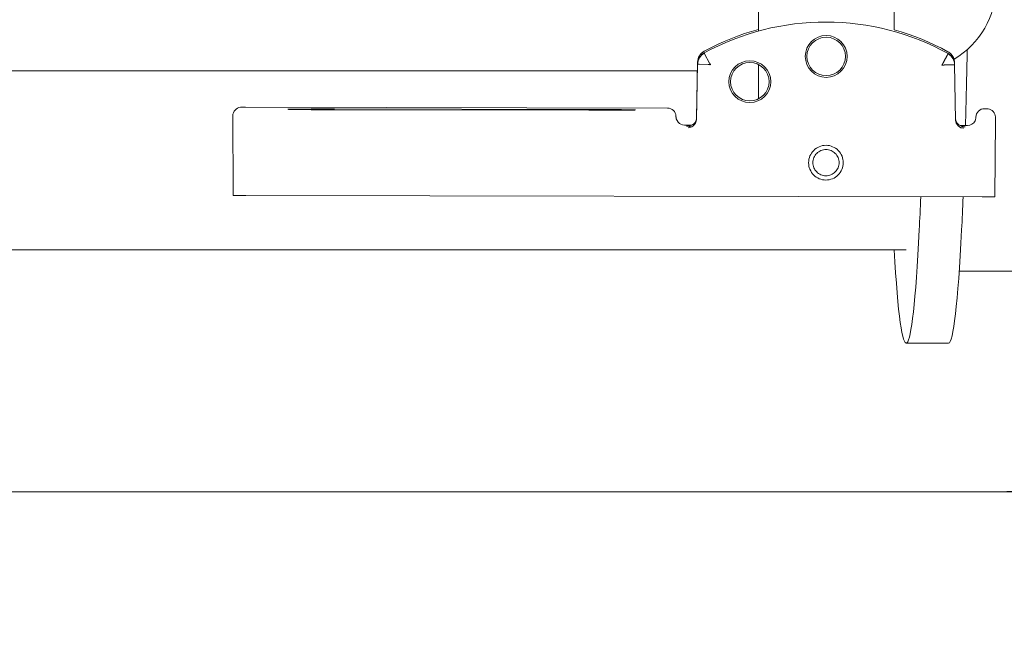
# Model space of a CAD drawing. Header units: millimetres. Extents: x -82287 to 177822, y -399756 to 0.
# Tile 171 of 228: x 52145.47 to 52157.09, y -195362.43 to -195355.12. Entities that reach past the tile are written whole.
import ezdxf
from ezdxf.enums import TextEntityAlignment as Align

# ---------------------------------------------------------------- set-up
doc = ezdxf.new("R2010")
doc.units = ezdxf.units.MM
doc.header["$MEASUREMENT"] = 0
doc.linetypes.add('SUŁOSZOWA - PB 21 03$0$HIDDEN2', pattern=[4.7625, 3.175, -1.5875])
doc.layers.get('DEFPOINTS').update_dxf_attribs({"lineweight": 50})
doc.layers.add('FL_XREF', color=252, linetype='Continuous')
for name, color, linetype, lineweight in [('SUŁOSZOWA - PB 21 03$0$!! 0_ Istn-sciany', 251, 'Continuous', 0), ('SUŁOSZOWA - PB 21 03$0$!! 0_Opis_pom', 251, 'Continuous', 0), ('SUŁOSZOWA - PB 21 03$0$!! 1_OPIS POM NOWE', 251, 'Continuous', 0), ('SUŁOSZOWA - PB 21 03$0$!! 2_WYBURZENIA DO REMONTU', 251, 'Continuous', 0), ('SUŁOSZOWA - PB 21 03$0$Dimension (ISO)', 251, 'Continuous', 0)]:
    doc.layers.add(name, color=color, linetype=linetype, lineweight=lineweight)
doc.layers.add('SUŁOSZOWA - PB 21 03$0$!!_@ wypos sanit nd', color=251, linetype='Continuous', lineweight=0, plot=False)
doc.styles.add('SUŁOSZOWA - PB 21 03$0$ARIAL', font='tahoma.ttf')
doc.styles.add('SUŁOSZOWA - PB 21 03$0$Note Text (ISO)', font='tahoma.ttf')
doc.dimstyles.new('SUŁOSZOWA - PB 21 03$0$Default (ISO)', dxfattribs={"dimscale": 5, "dimtxt": 5, "dimasz": 5, "dimexe": 3.175, "dimexo": 0, "dimgap": 0.762, "dimtad": 1, "dimdec": 0, "dimrnd": 1e-08, "dimzin": 0, "dimtxsty": 'SUŁOSZOWA - PB 21 03$0$Note Text (ISO)', "dimcen": 0.09, "dimdle": 10, "dimclrd": 256, "dimclre": 256, "dimclrt": 256, "dimazin": 0, "dimtfac": 0.70104, "dimtmove": 0, "dimatfit": 3, "dimfxl": 1, "dimtolj": 1, "dimtzin": 0, "dimlwd": -1, "dimlwe": -1, "dimarcsym": 0})

# ---------------------------------------------------------------- blocks, each defined once
blk = doc.blocks.new('SUŁOSZOWA - PB 21 03$0$A$C351F644B')
blk.add_line((20, 0), (-20, 0))
blk.add_arc((20, 2.5), 2.5, 270, 0)
blk = doc.blocks.new('SUŁOSZOWA - PB 21 03$0$A$Cff2eaf8b')
for points in [[(-0.18941, 0.09963), (-0.19441, 0.09963)], [(-0.19567, 0.09113), (-0.20939, 0.09113)], [(-0.18941, 0.08863), (-0.04454, 0.08863), (-0.04035, 0.08853), (-0.03617, 0.08824), (-0.032, 0.08775), (-0.02786, 0.08707), (-0.02376, 0.08619), (-0.0197, 0.08513), (-0.0157, 0.08388), (-0.01176, 0.08244), (-0.00789, 0.08082), (-0.0041, 0.07902), (-0.0004, 0.07705), (0.0032, 0.0749), (0.0067, 0.0726), (0.01009, 0.07012), (0.01337, 0.0675)], [(-0.19839, 0.08237), (-0.11148, 0.08219)], [(-0.19594, 0.07411), (-0.19609, 0.07411), (-0.19639, 0.07411), (-0.19593, 0.07402), (-0.19578, 0.07396), (-0.19564, 0.07387), (-0.19551, 0.07376), (-0.1954, 0.07363), (-0.19532, 0.07349), (-0.19526, 0.07333), (-0.19523, 0.07317)], [(-0.16479, 0.06647), (-0.16466, 0.07302), (-0.16465, 0.07318), (-0.16461, 0.07333), (-0.16454, 0.07348), (-0.16445, 0.07361), (-0.16435, 0.07373), (-0.16422, 0.07383), (-0.16409, 0.07391), (-0.16394, 0.07396), (-0.16349, 0.07404), (-0.1638, 0.07405), (-0.16395, 0.07405)], [(-0.12195, 0.07209), (-0.15195, 0.07215)], [(-0.15195, 0.07205), (-0.12195, 0.07199)], [(-0.172, 0.07079), (-0.172, 0.06674)], [(0.16493, 0.0675), (-0.16477, 0.0675)], [(-0.172, 0.06279), (-0.172, -0.00182)]]:
    blk.add_lwpolyline(points)
for points in [[(-0.19989, 0.08236), (-0.19995, 0.07336, 0.009369), (-0.19994, 0.07293), (-0.19992, 0.07276), (-0.19986, 0.07259), (-0.19979, 0.07243), (-0.19968, 0.07229), (-0.19955, 0.07217), (-0.19941, 0.07208), (-0.19924, 0.07201), (-0.19908, 0.07197), (-0.19895, 0.07196), (-0.1988, 0.07196)], [(-0.16413, 0.07389), (-0.16324, 0.07389), (-0.16303, 0.07386), (-0.16283, 0.0738), (-0.16264, 0.07369), (-0.16249, 0.07354), (-0.16237, 0.07337), (-0.16228, 0.07317), (-0.16225, 0.07297, 0.002299), (-0.16224, 0.07285, 0.40455), (-0.16124, 0.07188), (-0.11145, 0.07178), (-0.11127, 0.07178), (-0.11111, 0.07178), (-0.111, 0.07178), (-0.11083, 0.07179), (-0.11065, 0.07183), (-0.11049, 0.0719), (-0.11033, 0.072), (-0.1102, 0.07212), (-0.11009, 0.07227), (-0.11001, 0.07243), (-0.10996, 0.07261), (-0.10995, 0.07279), (-0.10997, 0.08178), (-0.10998, 0.08217)], [(-0.19576, 0.07395), (-0.19665, 0.07395, 0.282591), (-0.19754, 0.0734), (-0.19758, 0.07331), (-0.19761, 0.0732), (-0.19763, 0.07311), (-0.19764, 0.07296, -0.415352), (-0.19865, 0.07196)], [(-0.19623, 0.07426), (-0.19588, 0.0742), (-0.19555, 0.07399), (-0.19533, 0.07367), (-0.19523, 0.07332), (-0.19513, 0.06676), (-0.19513, 0.0667, 0.265347), (-0.19435, 0.06544, 0.125711), (-0.17997, 0.06173, 0.125711), (-0.16558, 0.06538, 0.26954), (-0.1648, 0.06667), (-0.16467, 0.07322), (-0.16464, 0.07344), (-0.16456, 0.07365), (-0.16444, 0.07383), (-0.16428, 0.07399), (-0.1641, 0.0741), (-0.16389, 0.07417), (-0.16368, 0.0742)], [(-0.19513, 0.06651), (-0.19511, 0.06632), (-0.19509, 0.06622), (-0.19506, 0.06612), (-0.19503, 0.06602), (-0.19498, 0.06592), (-0.19493, 0.06582), (-0.19488, 0.06573), (-0.19482, 0.06564), (-0.19475, 0.06556), (-0.19468, 0.06548), (-0.1946, 0.06541), (-0.19452, 0.06535), (-0.19443, 0.06529), (-0.19434, 0.06524), (-0.19358, 0.06483), (-0.19281, 0.06445), (-0.19203, 0.0641), (-0.19125, 0.06376), (-0.19045, 0.06345), (-0.18964, 0.06316), (-0.18882, 0.06289), (-0.188, 0.06265), (-0.188, -0.01362, 0.414214)], [(-0.172, 0.0626), (-0.17117, 0.06284), (-0.17034, 0.0631), (-0.16952, 0.06339), (-0.16872, 0.0637), (-0.16792, 0.06404), (-0.16713, 0.06439), (-0.16635, 0.06477), (-0.16558, 0.06518), (-0.16557, 0.06518, 0.269546), (-0.16479, 0.06647)], [(-0.15993, -0.0325), (-0.17249, -0.0325, 0.405519), (-0.172, -0.032), (-0.172, -0.0313, 0.414214), (-0.1725, -0.0308), (-0.1875, -0.0308, 0.414214), (-0.188, -0.0313), (-0.188, -0.032, 0.405519), (-0.18751, -0.0325), (-0.19, -0.0325, -0.414214), (-0.2, -0.0225), (-0.2, 0.0575, -0.266001), (-0.19506, 0.06612)]]:
    blk.add_lwpolyline(points, format="xyb")
for points in [[(-0.17994, 0.08038), (-0.17974, 0.08037), (-0.17954, 0.08034), (-0.17935, 0.08029), (-0.17916, 0.08022), (-0.17897, 0.08013), (-0.1788, 0.08003), (-0.17864, 0.07991), (-0.17849, 0.07978), (-0.17836, 0.07963), (-0.17824, 0.07947), (-0.17814, 0.07929), (-0.17805, 0.07911), (-0.17798, 0.07892), (-0.17793, 0.07873), (-0.17791, 0.07853), (-0.1779, 0.07833), (-0.17791, 0.07813), (-0.17794, 0.07793), (-0.17799, 0.07773), (-0.17805, 0.07754), (-0.17814, 0.07736), (-0.17824, 0.07719), (-0.17836, 0.07703), (-0.1785, 0.07688), (-0.17865, 0.07675), (-0.17881, 0.07663), (-0.17898, 0.07652), (-0.17916, 0.07644), (-0.17935, 0.07637), (-0.17955, 0.07632), (-0.17975, 0.07629), (-0.17995, 0.07628), (-0.18015, 0.07629), (-0.18035, 0.07632), (-0.18054, 0.07637), (-0.18073, 0.07644), (-0.18091, 0.07653), (-0.18109, 0.07663), (-0.18125, 0.07675), (-0.18139, 0.07689), (-0.18153, 0.07704), (-0.18165, 0.0772), (-0.18175, 0.07737), (-0.18184, 0.07755), (-0.1819, 0.07774), (-0.18195, 0.07794), (-0.18198, 0.07813), (-0.18199, 0.07834), (-0.18198, 0.07854), (-0.18195, 0.07873), (-0.1819, 0.07893), (-0.18183, 0.07912), (-0.18175, 0.0793), (-0.18164, 0.07947), (-0.18152, 0.07963), (-0.18139, 0.07978), (-0.18124, 0.07992), (-0.18108, 0.08004), (-0.18091, 0.08014), (-0.18072, 0.08022), (-0.18053, 0.08029), (-0.18034, 0.08034), (-0.18014, 0.08037)], [(-0.17994, 0.07987), (-0.17979, 0.07987), (-0.17964, 0.07984), (-0.17949, 0.07981), (-0.17935, 0.07976), (-0.17921, 0.07969), (-0.17908, 0.07961), (-0.17896, 0.07952), (-0.17885, 0.07942), (-0.17874, 0.07931), (-0.17865, 0.07918), (-0.17858, 0.07905), (-0.17851, 0.07892), (-0.17846, 0.07877), (-0.17842, 0.07862), (-0.1784, 0.07847), (-0.17839, 0.07832), (-0.1784, 0.07817), (-0.17842, 0.07802), (-0.17846, 0.07787), (-0.17851, 0.07773), (-0.17858, 0.07759), (-0.17866, 0.07746), (-0.17875, 0.07734), (-0.17885, 0.07723), (-0.17896, 0.07712), (-0.17909, 0.07703), (-0.17922, 0.07696), (-0.17935, 0.07689), (-0.1795, 0.07684), (-0.17964, 0.0768), (-0.1798, 0.07678), (-0.17995, 0.07677), (-0.1801, 0.07678), (-0.18025, 0.07681), (-0.1804, 0.07684), (-0.18054, 0.07689), (-0.18068, 0.07696), (-0.18081, 0.07704), (-0.18093, 0.07713), (-0.18104, 0.07723), (-0.18114, 0.07734), (-0.18123, 0.07747), (-0.18131, 0.0776), (-0.18138, 0.07773), (-0.18143, 0.07788), (-0.18146, 0.07803), (-0.18149, 0.07818), (-0.18149, 0.07833), (-0.18149, 0.07848), (-0.18146, 0.07863), (-0.18143, 0.07878), (-0.18137, 0.07892), (-0.18131, 0.07906), (-0.18123, 0.07919), (-0.18114, 0.07931), (-0.18104, 0.07942), (-0.18092, 0.07952), (-0.1808, 0.07962), (-0.18067, 0.07969), (-0.18053, 0.07976), (-0.18039, 0.07981), (-0.18024, 0.07985), (-0.18009, 0.07987)]]:
    blk.add_lwpolyline(points, close=True)
for points in [[(-0.19436, 0.06548), (-0.19435, 0.06548), (-0.19435, 0.06548), (-0.19435, 0.06548), (-0.19435, 0.06548), (-0.19435, 0.06548), (-0.19435, 0.06548), (-0.19435, 0.06548), (-0.19435, 0.06548), (-0.19435, 0.06548), (-0.19435, 0.06548), (-0.19435, 0.06548), (-0.19435, 0.06548), (-0.19435, 0.06548), (-0.19435, 0.06548), (-0.19435, 0.06548), (-0.19435, 0.06548), (-0.19435, 0.06548), (-0.19435, 0.06548), (-0.19435, 0.06549), (-0.19435, 0.06549), (-0.19435, 0.06549), (-0.19435, 0.06549), (-0.19435, 0.06549), (-0.19435, 0.06549), (-0.19435, 0.0655), (-0.19435, 0.0655), (-0.19434, 0.0655), (-0.19434, 0.06551), (-0.19434, 0.06551), (-0.19434, 0.06552), (-0.19433, 0.06552), (-0.19433, 0.06553), (-0.19433, 0.06553), (-0.19433, 0.06554), (-0.19432, 0.06554), (-0.19432, 0.06555), (-0.19432, 0.06555), (-0.19432, 0.06556), (-0.19431, 0.06556), (-0.19431, 0.06557), (-0.19431, 0.06558), (-0.1943, 0.06558), (-0.1943, 0.06559), (-0.19429, 0.0656), (-0.19429, 0.06561), (-0.19429, 0.06561), (-0.19428, 0.06562), (-0.19428, 0.06563), (-0.19427, 0.06564), (-0.19427, 0.06565), (-0.19426, 0.06566), (-0.19426, 0.06566), (-0.19425, 0.06567), (-0.19425, 0.06568), (-0.19424, 0.06569), (-0.19424, 0.0657), (-0.19423, 0.06571), (-0.19423, 0.06572), (-0.19422, 0.06573), (-0.19422, 0.06574), (-0.19421, 0.06575), (-0.1942, 0.06576), (-0.1942, 0.06578), (-0.19419, 0.06579), (-0.19419, 0.0658), (-0.19418, 0.06581), (-0.19417, 0.06582), (-0.19417, 0.06583), (-0.19416, 0.06585), (-0.19415, 0.06586), (-0.19414, 0.06588), (-0.19413, 0.06591), (-0.19411, 0.06594), (-0.1941, 0.06596), (-0.19408, 0.06599), (-0.19407, 0.06602), (-0.19405, 0.06605), (-0.19395, 0.06623), (-0.19393, 0.06626), (-0.1939, 0.06633), (-0.19388, 0.06636), (-0.19386, 0.0664), (-0.19384, 0.06643), (-0.19382, 0.06646), (-0.1938, 0.0665), (-0.19378, 0.06653), (-0.19377, 0.06657), (-0.19376, 0.06659), (-0.19375, 0.0666), (-0.19375, 0.0666), (-0.19374, 0.06662), (-0.19373, 0.06663), (-0.19372, 0.06664), (-0.19372, 0.06665), (-0.19371, 0.06666), (-0.19371, 0.06667), (-0.19371, 0.06667), (-0.1937, 0.06668), (-0.1937, 0.06668), (-0.1937, 0.06668), (-0.1937, 0.06669), (-0.1937, 0.06669), (-0.1937, 0.0667), (-0.19369, 0.06671), (-0.19369, 0.06671), (-0.19369, 0.06672), (-0.19368, 0.06672), (-0.19368, 0.06672), (-0.19368, 0.06673), (-0.19367, 0.06673), (-0.19367, 0.06674), (-0.19367, 0.06674), (-0.19366, 0.06674), (-0.19365, 0.06675), (-0.19365, 0.06675), (-0.19364, 0.06676), (-0.19364, 0.06676), (-0.19364, 0.06676), (-0.19364, 0.06677), (-0.19363, 0.06677), (-0.19363, 0.06678), (-0.19363, 0.06678), (-0.19363, 0.06678), (-0.19363, 0.06679), (-0.19363, 0.06679), (-0.19363, 0.0668), (-0.19363, 0.0668), (-0.19363, 0.06681), (-0.19364, 0.06681), (-0.19364, 0.06681), (-0.19364, 0.06682), (-0.19364, 0.06682), (-0.19364, 0.06682), (-0.19365, 0.06682), (-0.19365, 0.06682), (-0.19365, 0.06682), (-0.19365, 0.06682), (-0.19365, 0.06682), (-0.19366, 0.06682), (-0.19366, 0.06682), (-0.19366, 0.06682), (-0.19366, 0.06682), (-0.19366, 0.06682), (-0.19367, 0.06682), (-0.19367, 0.06682), (-0.19367, 0.06682), (-0.19367, 0.06682), (-0.19367, 0.06682), (-0.19368, 0.06682), (-0.19368, 0.06682), (-0.19369, 0.06682), (-0.19369, 0.06682), (-0.19369, 0.06681), (-0.1937, 0.06681), (-0.1937, 0.06681), (-0.19371, 0.06681), (-0.19371, 0.06681), (-0.19371, 0.06681), (-0.19371, 0.06681), (-0.19372, 0.0668), (-0.19372, 0.0668), (-0.19373, 0.0668), (-0.19373, 0.0668), (-0.19374, 0.0668), (-0.19374, 0.0668), (-0.19374, 0.0668), (-0.19375, 0.0668), (-0.19375, 0.06681), (-0.19376, 0.06681), (-0.19376, 0.06681), (-0.19377, 0.06681), (-0.19377, 0.06681), (-0.19377, 0.06681), (-0.19377, 0.06681), (-0.19378, 0.06681), (-0.19378, 0.06681), (-0.19378, 0.06681), (-0.19378, 0.06681), (-0.19379, 0.06681), (-0.19379, 0.06681), (-0.19379, 0.06681), (-0.19379, 0.06681), (-0.1938, 0.06681), (-0.1938, 0.06681), (-0.19381, 0.06681), (-0.19381, 0.06681), (-0.19382, 0.06681), (-0.19383, 0.06681), (-0.19383, 0.06681), (-0.19384, 0.06681), (-0.19385, 0.06681), (-0.19385, 0.06681), (-0.19386, 0.06681), (-0.19387, 0.06681), (-0.19388, 0.06681), (-0.19389, 0.06681), (-0.19389, 0.0668), (-0.1939, 0.0668), (-0.19391, 0.0668), (-0.19392, 0.0668), (-0.19397, 0.0668), (-0.19398, 0.0668), (-0.19399, 0.0668), (-0.194, 0.0668), (-0.19401, 0.0668), (-0.19402, 0.0668), (-0.19403, 0.0668), (-0.19405, 0.0668), (-0.19406, 0.0668), (-0.19407, 0.0668), (-0.19408, 0.0668), (-0.19409, 0.0668), (-0.1941, 0.0668), (-0.19412, 0.0668), (-0.19417, 0.0668), (-0.19419, 0.0668), (-0.19421, 0.0668), (-0.19424, 0.0668), (-0.19426, 0.0668), (-0.19429, 0.0668), (-0.19431, 0.0668), (-0.19433, 0.0668), (-0.19436, 0.0668), (-0.19438, 0.06679), (-0.19455, 0.06679), (-0.19457, 0.06679), (-0.19459, 0.06679), (-0.19461, 0.06679), (-0.19463, 0.06679), (-0.19464, 0.06679), (-0.19465, 0.06679), (-0.19466, 0.06679), (-0.19467, 0.06679), (-0.19468, 0.06679), (-0.19469, 0.06679), (-0.1947, 0.06679), (-0.19471, 0.06679), (-0.19472, 0.06679), (-0.19473, 0.06679), (-0.19474, 0.06679), (-0.19474, 0.06679), (-0.19475, 0.06679), (-0.19476, 0.06679), (-0.19477, 0.06679), (-0.19478, 0.06679), (-0.19479, 0.06679), (-0.1948, 0.06679), (-0.1948, 0.06679), (-0.19481, 0.06679), (-0.19482, 0.06678), (-0.19483, 0.06678), (-0.19484, 0.06678), (-0.19484, 0.06678), (-0.19485, 0.06678), (-0.19486, 0.06678), (-0.19487, 0.06678), (-0.19487, 0.06678), (-0.19488, 0.06678), (-0.19489, 0.06678), (-0.1949, 0.06678), (-0.1949, 0.06678), (-0.19491, 0.06678), (-0.19492, 0.06678), (-0.19492, 0.06678), (-0.19493, 0.06678), (-0.19494, 0.06678), (-0.19494, 0.06678), (-0.19495, 0.06678), (-0.19496, 0.06678), (-0.19496, 0.06678), (-0.19497, 0.06678), (-0.19499, 0.06678), (-0.19499, 0.06678), (-0.195, 0.06678), (-0.195, 0.06678), (-0.19501, 0.06678), (-0.19501, 0.06678), (-0.19502, 0.06678), (-0.19502, 0.06678), (-0.19503, 0.06678), (-0.19503, 0.06678), (-0.19504, 0.06678), (-0.19504, 0.06678), (-0.19505, 0.06678), (-0.19505, 0.06678), (-0.19505, 0.06678), (-0.19506, 0.06678), (-0.19506, 0.06678), (-0.19507, 0.06678), (-0.19507, 0.06678), (-0.19507, 0.06678), (-0.19508, 0.06678), (-0.19508, 0.06678), (-0.19508, 0.06678), (-0.19509, 0.06678), (-0.19509, 0.06678), (-0.19509, 0.06678), (-0.1951, 0.06678), (-0.1951, 0.06678), (-0.1951, 0.06678), (-0.19511, 0.06678), (-0.19511, 0.06678), (-0.19511, 0.06678), (-0.19511, 0.06678), (-0.19511, 0.06678), (-0.19512, 0.06678), (-0.19512, 0.06678), (-0.19512, 0.06678), (-0.19512, 0.06678), (-0.19512, 0.06678), (-0.19512, 0.06678), (-0.19513, 0.06678), (-0.19513, 0.06677), (-0.19513, 0.06677), (-0.19513, 0.06677), (-0.19513, 0.06677), (-0.19513, 0.06677), (-0.19513, 0.06677), (-0.19513, 0.06677), (-0.19513, 0.06677), (-0.19513, 0.06677), (-0.19513, 0.06677), (-0.19513, 0.06677), (-0.19513, 0.06677), (-0.19513, 0.06677), (-0.19513, 0.06677), (-0.19513, 0.06677), (-0.19513, 0.06678), (-0.19513, 0.06678), (-0.19513, 0.06678), (-0.19513, 0.06678), (-0.19513, 0.06678), (-0.19513, 0.06678), (-0.19513, 0.06678), (-0.19513, 0.06678), (-0.19513, 0.06678), (-0.19513, 0.06678), (-0.19513, 0.06678), (-0.19513, 0.06678), (-0.19513, 0.06678), (-0.19513, 0.06678), (-0.19513, 0.06678), (-0.19513, 0.06677), (-0.19513, 0.06677, 0.269547)], [(-0.1648, 0.06671), (-0.16481, 0.06671), (-0.16485, 0.06672), (-0.16497, 0.06672), (-0.16603, 0.06675), (-0.16612, 0.06675), (-0.16616, 0.06675), (-0.1662, 0.06675), (-0.16623, 0.06676), (-0.16627, 0.06677), (-0.1663, 0.06675), (-0.1663, 0.06672), (-0.16628, 0.0667), (-0.16625, 0.06667), (-0.16623, 0.06663), (-0.16622, 0.0666), (-0.1662, 0.06657), (-0.16561, 0.06549), (-0.1656, 0.06545), (-0.16558, 0.06542, 0.269546)]]:
    blk.add_lwpolyline(points, format="xyb", close=True)
for centre, radius in [((-0.17096, 0.06877), 0.00247), ((-0.17096, 0.06877), 0.00227), ((-0.17997, 0.06579), 0.00247), ((-0.17997, 0.06579), 0.00227)]:
    blk.add_circle(centre, radius)
for centre, major_axis, ratio, start_param, end_param in [((-0.18941, 0.04363), (0, 0.056), 0.04256, 5.645661, 6.988802), ((-0.19441, 0.04363), (0, 0.056), 0.04256, 0, 0.705617), ((-0.19441, 0.04363), (0, 0.056), 0.04256, 0.705617, 0.806963), ((-0.18941, 0.04363), (0, 0.056), 0.04256, 0.705617, 0.807212), ((-0.19839, 0.08235), (-0.0015, 0), 0.008726, 4.712674, 6.283151), ((-0.11148, 0.08218), (-0.0015, 0), 0.008726, 3.141878, 4.712682), ((-0.19664, 0.07495), (-0.000002, -0.001), 0.000289, 6.274459, 6.283185), ((-0.19441, 0.04363), (0, 0.056), 0.04256, 0.998527, 1.179108), ((-0.16324, 0.07489), (-0.000002, -0.001), 0.000289, 6.274459, 6.283185), ((-0.15195, 0.0721), (0.0055, -0.00001), 0.008726, 1.571085, 4.712678), ((-0.12195, 0.07204), (0.0055, -0.00001), 0.008726, 4.712678, 7.854271), ((-0.19879, 0.07296), (-0.000011, -0.001), 0.706875, 0, 0.012337), ((-0.19844, 0.07196), (-0.000501, 0.000001), 0.008726, 0.786107, 1.14947), ((-0.19864, 0.07296), (-0.000006, -0.001), 0.408573, 0, 0.00956), ((-0.19463, 0.06658), (-0.0005, -0.000008), 0.017454, 0, 0.000137), ((-0.1653, 0.06668), (0.0005, -0.00001), 0.000006, 6.282744, 6.283185)]:
    blk.add_ellipse(centre, major_axis=major_axis, ratio=ratio, start_param=start_param, end_param=end_param)
blk = doc.blocks.new('*D1518')
at = {"layer": 'DEFPOINTS', "color": 0, "transparency": 16777216}
for p in [(-689.76, 120.19), (510.24, 120.19), (510.24, 18.75)]:
    blk.add_point(p, dxfattribs=at)
at = {"layer": 'SUŁOSZOWA - PB 21 03$0$Dimension (ISO)', "transparency": 16777216}
for p, q in [((-689.76, 120.19), (-689.76, 2.88)), ((510.24, 120.19), (510.24, 2.88)), ((-664.76, 18.75), (485.24, 18.75))]:
    blk.add_line(p, q, dxfattribs=at)
for points in [[(-664.76, 22.92), (-664.76, 14.58), (-689.76, 18.75)], [(485.24, 22.92), (485.24, 14.58), (510.24, 18.75)]]:
    blk.add_solid(points, dxfattribs=at)
at = {"layer": 'SUŁOSZOWA - PB 21 03$0$Dimension (ISO)', "lineweight": 9, "transparency": 16777216, "insert": (-160.63, 48.6), "char_height": 25, "attachment_point": 1, "style": 'SUŁOSZOWA - PB 21 03$0$Note Text (ISO)'}
blk.add_mtext('\\A1;1200', dxfattribs=at)
blk = doc.blocks.new('SUŁOSZOWA - PB 21 03$0$A$C11ef928a')
at = {"layer": 'SUŁOSZOWA - PB 21 03$0$Dimension (ISO)', "lineweight": 9}
dim = blk.add_linear_dim(base=(510.24, 18.75), p1=(-689.76, 120.19), p2=(510.24, 120.19), angle=180, dimstyle='SUŁOSZOWA - PB 21 03$0$Default (ISO)', override={"dimdec": 0, "dimlfac": 1, "dimtp": 0, "dimtm": 0, "dimtdec": 2, "dimtofl": 0, "dimatfit": 1}, dxfattribs=at)
dim.commit()
dim.dimension.update_dxf_attribs({"geometry": '*D1518', "text_midpoint": (-125.68, 18.75), "dimtype": 128})
blk = doc.blocks.new('SUŁOSZOWA - PB 21 03')
at = {"layer": 'SUŁOSZOWA - PB 21 03$0$!! 0_ Istn-sciany'}
blk.add_lwpolyline([(52030.71142, -195413.5883), (52144.71142, -195413.5883)], dxfattribs=at)
at = {"xscale": -0.1, "yscale": 0.1, "zscale": 0.1, "rotation": 90}
blk.add_blockref('SUŁOSZOWA - PB 21 03$0$A$C11ef928a', (82225.12684, -195364.3052), dxfattribs=at)
at = {"layer": 'SUŁOSZOWA - PB 21 03$0$!! 2_WYBURZENIA DO REMONTU', "linetype": 'SUŁOSZOWA - PB 21 03$0$HIDDEN2', "ltscale": 3}
blk.add_blockref('SUŁOSZOWA - PB 21 03$0$A$C351F644B', (52074.71142, -195413.5883), dxfattribs=at)
at = {"layer": 'SUŁOSZOWA - PB 21 03$0$!!_@ wypos sanit nd', "xscale": 100, "yscale": 100, "zscale": 100, "rotation": 180}
blk.add_blockref('SUŁOSZOWA - PB 21 03$0$A$Cff2eaf8b', (52074.71125, -195401.87226), dxfattribs=at)
at = {"layer": 'SUŁOSZOWA - PB 21 03$0$!! 0_Opis_pom', "ltscale": 0.7, "style": 'SUŁOSZOWA - PB 21 03$0$ARIAL'}
for tag, p in [('B0,19', (52679.2094, -194257.55204)), ('B2,14', (73874.0461, -194402.0887)), ('B2,12', (73342.49259, -194413.89249)), ('B1,21', (60405.50261, -194427.18207)), ('B2,11', (73069.01144, -194438.89383)), ('B2,16', (75195.07765, -194441.83446)), ('A1,16', (59129.54925, -194448.08429)), ('B1,19', (59914.81903, -194448.15658)), ('B1/17', (59524.53699, -194450.37428)), ('1,23', (61575.22173, -194450.37428)), ('1,22', (60947.33929, -194456.1144)), ('A1,1', (58808.06672, -194460.94161)), ('B0,15', (51514.15008, -194461.8073)), ('B3,7', (87459.81312, -194465.07097)), ('B3,3', (88235.73906, -194465.79732)), ('B2,19.1', (76701.67035, -194466.03695)), ('B2,17', (75506.7465, -194471.3759)), ('B1,18', (59715.51745, -194473.87108)), ('B0,18', (52071.43815, -194478.40179)), ('B3,8', (90006.66539, -194478.47972)), ('B3,6', (86826.65132, -194483.15512)), ('B2,15', (74566.38885, -194487.81114)), ('B2,10', (72728.63362, -194489.37283)), ('B1,20', (60198.53687, -194490.17374)), ('B2,13', (73649.91716, -194500.01242)), ('A0,6', (49094.40602, -194505.72387)), ('A2,5', (72452.45009, -194505.90583)), ('A1,6', (58565.96262, -194514.50753)), ('B1,1', (61908.24378, -194515.48656)), ('A0,4', (49692.81919, -194517.93289)), ('B0,22', (54187.56644, -194519.04308)), ('A0,3', (49906.53818, -194524.03766)), ('B0,20', (53125.45224, -194527.8835)), ('A0,5', (49399.71914, -194533.19455)), ('B0,21', (53847.26622, -194535.08002)), ('B1,3', (62229.35503, -194604.49851)), ('B2,18', (75922.43604, -194612.23635)), ('B2,19', (77152.69039, -194617.53776)), ('A3,4', (85509.27934, -194642.47136)), ('B0,24B', (54824.42896, -194684.26784)), ('B1,4', (63476.45184, -194691.11207)), ('B0,16', (51457.40872, -194704.43091)), ('B0,13', (50367.63944, -194706.5583)), ('B0,17', (51897.58569, -194706.77195)), ('A2,4', (71695.75649, -194707.44268)), ('A1,5', (58149.22649, -194724.80163)), ('A2.1', (72371.45884, -194731.56251)), ('B0,23', (54542.05776, -194742.93939)), ('A1,2', (58744.42262, -194746.622)), ('B1,2D', (60756.29674, -194750.92727)), ('A1,15', (59129.54925, -194780.73348)), ('A3.1', (86079.08704, -194786.62422)), ('B0,14', (50962.60809, -194789.06568)), ('B1,4', (63483.03852, -194791.04365)), ('A0,2', (49295.91259, -194810.95246)), ('B2.7', (74548.27897, -194836.12781)), ('B3,2', (89035.72921, -194837.99287)), ('B1,2B', (62374.83512, -194841.86715)), ('B0,7', (52851.95551, -194845.56115)), ('B1,2A', (61803.35407, -194869.27513)), ('B0,8', (51561.38742, -194890.27848)), ('A3.2', (86016.50296, -195004.88875)), ('A1,3', (58810.05243, -195008.83917)), ('A0,1', (49914.27925, -195025.82804)), ('A0,10', (49695.87246, -195042.9259)), ('B0,17', (51225.06492, -195049.74007)), ('B2.2', (74976.1855, -195068.47988)), ('B0,6', (52110.41055, -195069.39267)), ('A2.2', (72371.45884, -195070.78713)), ('B1,8', (61403.63433, -195071.25189)), ('A0,7', (49042.50308, -195082.6056)), ('B3,11', (88623.94853, -195099.23575)), ('B3,4', (87612.56208, -195132.78192)), ('B3,5', (86839.47632, -195174.05241)), ('B0,12', (50313.60595, -195207.52936)), ('B0,11', (50726.178, -195219.06638)), ('B3,10', (89778.42161, -195220.68871)), ('B1,6', (63686.26823, -195231.3997)), ('B0,24A', (54359.17011, -195245.97867)), ('A1,4', (58093.66276, -195250.96213)), ('B0,10', (51476.34179, -195259.44699)), ('B3,9', (90479.74099, -195260.18621)), ('A0,11', (49643.96951, -195271.84772)), ('B1,14', (59332.54805, -195280.73534)), ('B2,21', (75970.16114, -195290.81005)), ('B0,9', (51798.4912, -195291.17482)), ('A0,8', (49042.50308, -195293.21363)), ('B1,13', (60186.62513, -195314.46953)), ('B2,9', (73175.51251, -195317.21162)), ('B1,5', (63419.22943, -195317.21026)), ('B2,4', (74493.5947, -195318.7733)), ('A2.3', (71832.37045, -195318.78232)), ('A3,3', (85569.83931, -195318.78232)), ('B2,3', (74674.2815, -195319.28036)), ('B1,10', (60892.94126, -195319.45825)), ('B0,3', (52068.59538, -195319.60465)), ('B3,1', (88723.65615, -195329.98594)), ('B2,8', (73894.209, -195338.18956)), ('B2,20', (77211.021, -195343.82367)), ('B1,9', (61058.12383, -195344.48743)), ('B2.1', (75304.74121, -195348.36327)), ('B0,2', (52227.2348, -195357.98297)), ('B1,2C', (61827.40698, -195369.02625)), ('B1,7', (62134.52151, -195372.05069)), ('B0,1', (53061.17304, -195403.85659)), ('A0,9', (49001.50444, -195413.15723)), ('A0,12', (49689.76592, -195485.50737)), ('B0,4', (52224.78303, -195500.96352)), ('B2,5', (74686.48999, -195507.24036)), ('B1,11', (61050.00078, -195512.89565)), ('B1,12', (60864.00751, -195544.00738)), ('B2,6', (74499.29165, -195549.55175)), ('B0,5', (52066.14362, -195556.83806)), ('C2,2', (74812.78942, -195865.8959)), ('C1,3', (61091.58871, -195973.27844)), ('C0,2A', (52278.30875, -196050.48297)), ('C0,1', (52808.36775, -196132.34208)), ('C1,2', (61690.27405, -196439.72387)), ('C1,1', (62060.59754, -196465.28533)), ('C3,1', (88979.71614, -196545.67785)), ('C0,2B', (53028.88223, -196668.8019)), ('C1,4', (61008.68123, -196686.32122)), ('C2,1', (75334.65984, -196786.2197)), ('C2,3', (74834.65119, -196933.26657)), ('C1,5', (61062.7252, -196991.42453)), ('C1,10', (62127.38542, -196998.81344)), ('C1,9', (62147.33751, -197289.53424)), ('C1,6', (61131.41824, -197329.69535)), ('C0,3', (52181.98562, -197341.92176)), ('D1,1', (73931.12245, -197584.03121)), ('C0,4', (52345.96562, -197596.60561)), ('D0,18', (60296.49264, -197617.95269)), ('C2,4', (75243.70451, -197663.89)), ('D0,7', (59141.53804, -197722.84718)), ('C1,7', (61222.2575, -197737.18052)), ('D0,17', (60701.16801, -197741.44864)), ('D1,4', (73157.19908, -197744.29721)), ('D0,3', (59562.25866, -197751.14316)), ('D1,6', (72757.78643, -197751.22612)), ('D0,6', (58741.71849, -197802.61699)), ('D0,10', (58357.73602, -197820.93991)), ('D,09', (59195.67196, -197881.51243)), ('C0,5', (52269.72696, -197902.4362)), ('C0,6', (52872.93793, -197917.07354)), ('D0,2', (59943.06082, -197917.06725)), ('D1,3', (73475.28953, -197924.29875)), ('D0,16', (60721.3534, -197935.2949)), ('D0,8', (59058.9008, -197963.64925)), ('D0,5', (59448.52586, -197969.8061)), ('C2,5', (74555.08284, -197988.7886)), ('D1,5', (73291.61607, -197999.29956)), ('D0,4', (59655.02693, -198042.2589)), ('D0,15', (60692.12223, -198127.4643)), ('D1,2', (73578.07819, -198172.30068)), ('D0,1', (59931.33074, -198173.12806)), ('D0,11', (58161.27105, -198211.45823)), ('D0,12', (58250.99458, -198537.17631)), ('D0,13', (58250.99458, -198764.99605)), ('D1,7', (71854.87376, -198786.88467)), ('D0,14', (59130.08589, -198795.3373)), ('D1,8', (71715.35366, -199212.44512))]:
    blk.add_attdef(tag, text='', height=11.968, dxfattribs=at).set_placement(p, align=Align.MIDDLE_CENTER)
at = {"layer": 'SUŁOSZOWA - PB 21 03$0$!! 1_OPIS POM NOWE', "style": 'SUŁOSZOWA - PB 21 03$0$ARIAL'}
for tag, p in [('C1.7A', (61271.6179, -197538.30303)), ('C2.5B', (74970.66097, -197546.70728)), ('C2,5C', (74903.71123, -197659.13664)), ('C2.4', (75374.07862, -197726.11453)), ('D1,2B', (74322.25834, -197791.43247)), ('C1.7C', (61260.26049, -197811.38428)), ('C1.8B', (61588.27341, -197817.62151)), ('C1.8A', (61884.42005, -197818.94854)), ('C1.7B', (61322.12354, -197933.89849)), ('C2,5A', (74943.41937, -197993.49482)), ('E1.2', (62164.78326, -198139.98688)), ('E1.5E', (62692.10372, -198153.27854)), ('D1,2C', (73419.9359, -198156.57844)), ('E3.1', (88990.58975, -198158.87886)), ('E2.9', (75361.45041, -198161.88904)), ('E2.7', (76022.45692, -198162.26272)), ('D1,2A', (74280.17915, -198172.30068)), ('E1.5D', (62993.60773, -198185.416)), ('E1.1', (61330.46191, -198191.9806)), ('E1.5C', (63016.9343, -198246.3437)), ('E1.5B', (63264.15117, -198307.8661)), ('E3.2', (88781.41347, -198385.24275)), ('E1.6', (61022.6264, -198421.00827)), ('E2.2', (74782.75417, -198427.85813)), ('E2.8', (75757.29014, -198437.09188)), ('E2.6', (76531.8031, -198444.40756)), ('E3.4', (89392.22607, -198450.03942)), ('E1.5A', (63049.47589, -198456.39852)), ('E1.5G', (62892.39981, -198586.12622)), ('E1.5F', (62736.15118, -198589.14592)), ('E1,4', (61888.25021, -198652.6996)), ('E2.1', (75803.99631, -198697.05773)), ('E1.5L', (63297.7633, -198733.65678)), ('E1.3', (61058.5992, -198806.28147)), ('E1.5H', (62893.53005, -198830.01758)), ('E2,3', (74778.52304, -198843.9541)), ('E3.3', (89150.95684, -198867.32581)), ('E1.5K', (63266.15427, -198904.67789)), ('E1.5I', (62723.74907, -199005.87002)), ('E2.4', (75135.87669, -199083.20857)), ('E2.5', (76615.04061, -199164.91143)), ('E1.5J', (63204.25187, -199215.697))]:
    blk.add_attdef(tag, text='', height=11.968, dxfattribs=at).set_placement(p, align=Align.MIDDLE_CENTER)

msp = doc.modelspace()

# ---------------------------------------------------------------- block references
at = {"layer": 'FL_XREF'}
msp.add_blockref('SUŁOSZOWA - PB 21 03', (62.282, 52.898), dxfattribs=at)

doc.saveas('drawing.dxf')
